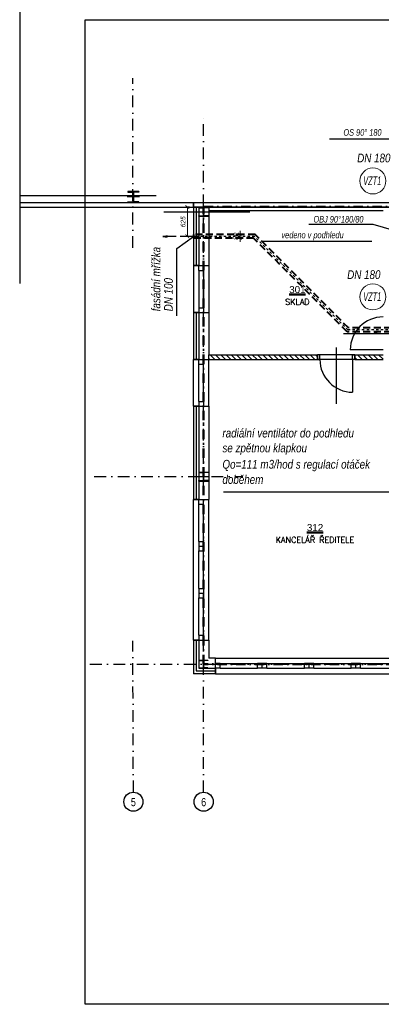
# Model space of a CAD drawing. Header units: millimetres. Extents: x 6435372 to 7248404, y 1559872 to 1886246.
# Tile 182 of 208: x 7101000 to 7108719, y 1657160 to 1678164. Entities that reach past the tile are written whole.
import ezdxf
from ezdxf.enums import TextEntityAlignment as Align

# ---------------------------------------------------------------- set-up
doc = ezdxf.new("R2010")
doc.units = ezdxf.units.MM
for name, pattern in [('DASHDOT', [1, 0.5, -0.25, 0, -0.25]), ('DASHDOTX2', [2, 1, -0.5, 0, -0.5]), ('DASHED', [0.75, 0.5, -0.25]), ('ČERCHOVANÁ', [1, 0.5, -0.25, 0, -0.25])]:
    doc.linetypes.add(name, pattern=pattern)
for name, color, linetype, lineweight in [('CKPOPISM', 8, 'Continuous', 50), ('CKPOPISM_POPIS', 8, 'Continuous', 25), ('požární úseky', 21, 'ČERCHOVANÁ', 50), ('UT_potrubí', 10, 'Continuous', 30), ('VZT', 130, 'Continuous', 40)]:
    doc.layers.add(name, color=color, linetype=linetype, lineweight=lineweight)
doc.layers.add('matrice DPS', color=122, linetype='Continuous')
doc.layers.add('VZT_POPIS', color=7, linetype='Continuous')
doc.styles.add('ARIAL', font='arial.ttf')
doc.styles.add('INDRA', font='ariali.ttf')
doc.styles.get("Standard").update_dxf_attribs({"font": 'romans.shx'})
doc.linetypes.add('IZOLACE_POLYSTYREN_EXPANDOVANY', pattern='A,1,[224,CADKON.SHX,S=0.01,R=0,X=-0.5,Y=-1.74],-2', length=3)
doc.linetypes.add('PRERUSENI', pattern='A,60,[100,CADKON.SHX,S=2.5,R=0,X=0,Y=0],-10', length=70)
doc.dimstyles.new('INDRA', dxfattribs={"dimscale": 40, "dimtxt": 2.5, "dimasz": 2, "dimexe": 1, "dimexo": 2, "dimgap": 1, "dimtad": 1, "dimdec": 0, "dimrnd": 5, "dimzin": 4, "dimdsep": 46, "dimtxsty": 'INDRA', "dimblk": 'ARCHTICK', "dimcen": 0, "dimclrd": 256, "dimclre": 256, "dimclrt": 256, "dimadec": 0, "dimazin": 0, "dimtfac": 1, "dimtdec": 0, "dimtix": 1, "dimtmove": 0, "dimatfit": 3, "dimfxl": 5, "dimfxlon": 1, "dimtzin": 0, "dimlwd": 0, "dimlwe": 25, "dimarcsym": 0})

# ---------------------------------------------------------------- blocks, each defined once
blk = doc.blocks.new('CK_S_EXT_HEAHEA180')
for p, q in [((-90, 85.5), (90, 85.5)), ((-90, 85.5), (-90, 76)), ((-90, 76), (-18, 76)), ((-3, -61), (-3, 61)), ((3, -61), (3, 61)), ((90, 76), (18, 76)), ((90, 85.5), (90, 76)), ((-90, -85.5), (-90, -76)), ((-90, -76), (-18, -76)), ((-90, -85.5), (90, -85.5)), ((90, -76), (18, -76)), ((90, -85.5), (90, -76))]:
    blk.add_line(p, q)
for centre, start, end in [((-18, 61), 0, 90), ((18, 61), 90, 180), ((-18, -61), 270, 0), ((18, -61), 180, 270)]:
    blk.add_arc(centre, 15, start, end)
blk = doc.blocks.new('CK_S_EXT_HEAHEA200')
for p, q in [((-100, 95), (100, 95)), ((-100, 95), (-100, 85)), ((-100, 85), (-21.25, 85)), ((-3.25, -67), (-3.25, 67)), ((3.25, -67), (3.25, 67)), ((100, 85), (21.25, 85)), ((100, 95), (100, 85)), ((-100, -95), (-100, -85)), ((-100, -85), (-21.25, -85)), ((-100, -95), (100, -95)), ((100, -85), (21.25, -85)), ((100, -95), (100, -85))]:
    blk.add_line(p, q)
for centre, start, end in [((-21.25, 67), 0, 90), ((21.25, 67), 90, 180), ((-21.25, -67), 270, 0), ((21.25, -67), 180, 270)]:
    blk.add_arc(centre, 18, start, end)
blk = doc.blocks.new('CK_S_EXT_HEAHEA240')
for p, q in [((-120, 115), (120, 115)), ((-120, 115), (-120, 103)), ((-120, 103), (-24.75, 103)), ((-3.75, -82), (-3.75, 82)), ((3.75, -82), (3.75, 82)), ((120, 103), (24.75, 103)), ((120, 115), (120, 103)), ((-120, -115), (-120, -103)), ((-120, -103), (-24.75, -103)), ((-120, -115), (120, -115)), ((120, -103), (24.75, -103)), ((120, -115), (120, -103))]:
    blk.add_line(p, q)
for centre, start, end in [((-24.75, 82), 0, 90), ((24.75, 82), 90, 180), ((-24.75, -82), 270, 0), ((24.75, -82), 180, 270)]:
    blk.add_arc(centre, 21, start, end)
blk = doc.blocks.new('CKBL2112015103609', base_point=(89030, -30414))
blk = doc.blocks.new('CKBL2010716102502', base_point=(89760, -36191))
blk = doc.blocks.new('_ArchTick')
at = {"color": 0, "linetype": 'ByBlock', "const_width": 0.15}
blk.add_lwpolyline([(-0.5, -0.5), (0.5, 0.5)], dxfattribs=at)
blk = doc.blocks.new('*D1088')
at = {"layer": 'DEFPOINTS', "color": 0, "ltscale": 400, "transparency": 16777216}
for p in [(7104579, 1674167), (7104707, 1674167), (7104707, 1673542)]:
    blk.add_point(p, dxfattribs=at)
at = {"layer": 'VZT_POPIS', "lineweight": 25, "ltscale": 400, "transparency": 16777216}
for p, q in [((7104627, 1674167), (7104539, 1674167)), ((7104627, 1673542), (7104539, 1673542))]:
    blk.add_line(p, q, dxfattribs=at)
at = {"layer": 'VZT_POPIS', "lineweight": 0, "ltscale": 400, "transparency": 16777216}
blk.add_line((7104579, 1673542), (7104579, 1674167), dxfattribs=at)
at = {"layer": 'VZT_POPIS', "lineweight": 0, "ltscale": 400, "transparency": 16777216, "xscale": 80, "yscale": 80, "zscale": 80}
for p, rotation in [((7104579, 1674167), 90), ((7104579, 1673542), 270)]:
    blk.add_blockref('_ArchTick', p, dxfattribs=dict(at, rotation=rotation))
at = {"layer": 'VZT_POPIS', "ltscale": 400, "transparency": 16777216, "insert": (7104488, 1673854), "char_height": 100, "attachment_point": 5, "rotation": 90, "style": 'INDRA'}
blk.add_mtext('625', dxfattribs=at)
blk = doc.blocks.new('*D1092')
at = {"layer": 'DEFPOINTS', "color": 0, "ltscale": 400, "transparency": 16777216}
for p in [(7105536, 1673582), (7105703, 1673582), (7105536, 1673502)]:
    blk.add_point(p, dxfattribs=at)
at = {"layer": 'VZT_POPIS', "lineweight": 25, "ltscale": 400, "transparency": 16777216}
for p, q in [((7105616, 1673582), (7105743, 1673582)), ((7105616, 1673502), (7105743, 1673502))]:
    blk.add_line(p, q, dxfattribs=at)
at = {"layer": 'VZT_POPIS', "lineweight": 0, "ltscale": 400, "transparency": 16777216}
for p, q in [((7105703, 1673582), (7105703, 1673662)), ((7105703, 1673502), (7105703, 1673582)), ((7105703, 1673502), (7105703, 1673422))]:
    blk.add_line(p, q, dxfattribs=at)
at = {"layer": 'VZT_POPIS', "lineweight": 0, "ltscale": 400, "transparency": 16777216, "xscale": 80, "yscale": 80, "zscale": 80}
for p, rotation in [((7105703, 1673582), 270), ((7105703, 1673502), 90)]:
    blk.add_blockref('_ArchTick', p, dxfattribs=dict(at, rotation=rotation))
at = {"layer": 'VZT_POPIS', "ltscale": 400, "transparency": 16777216, "insert": (7105612, 1673542), "char_height": 100, "attachment_point": 5, "rotation": 90, "style": 'INDRA'}
blk.add_mtext('80', dxfattribs=at)

msp = doc.modelspace()

# ---------------------------------------------------------------- hatches: boundary and pattern name
at = {"layer": 'matrice DPS', "ltscale": 500}
h = msp.add_hatch(dxfattribs=at)
h.set_pattern_fill('ANSI31', color=256, scale=25, angle=90, style=0)
h.set_pattern_definition([(135, (7017982.45, 1702199.846), (-56.1266, -56.1266), [])])
h.paths.add_polyline_path([(7107356.8, 1670916.9), (7107356.8, 1671016.9), (7105036.8, 1671016.9), (7105036.8, 1670916.9)])
h.paths.add_polyline_path([(7108156.8, 1670916.9), (7108156.8, 1671016.9), (7108756.8, 1671016.9), (7108756.8, 1670916.9)])

# ---------------------------------------------------------------- linework, layer by layer
at = {"layer": 'matrice DPS', "linetype": 'PRERUSENI', "ltscale": 500}
msp.add_line((7101000.4, 1698455), (7101000.4, 1672535.9), dxfattribs=at)
at = {"layer": 'matrice DPS', "linetype": 'DASHDOT', "ltscale": 500}
for p, q in [((7103414.8, 1673297.3), (7103414.8, 1676916.9)), ((7104926.8, 1661684.6), (7104926.8, 1676124.2)), ((7104926.8, 1661684.6), (7104926.8, 1676124.2)), ((7102593.1, 1668416.9), (7105760.2, 1668416.9)), ((7103427, 1661685.7), (7103414.8, 1664916.9)), ((7102501.1, 1664416.9), (7125531.2, 1664416.9))]:
    msp.add_line(p, q, dxfattribs=at)
at = {"layer": 'matrice DPS', "ltscale": 500}
for p, q in [((7101000.4, 1674416.9), (7103914.8, 1674416.9)), ((7103556.8, 1674381.9), (7103296.8, 1674381.9)), ((7103426.8, 1674506.9), (7103426.8, 1674256.9)), ((7101000.4, 1674266.9), (7116141.8, 1674266.9)), ((7104706.8, 1674166.9), (7104706.8, 1674266.9)), ((7104706.8, 1674266.9), (7118946.8, 1674266.9)), ((7104706.8, 1674266.9), (7104706.8, 1674166.9)), ((7104926.8, 1673961.9), (7104926.8, 1674171.9)), ((7101000.4, 1674166.9), (7105036.8, 1674166.9)), ((7104074.8, 1674066.9), (7105912.9, 1674066.9)), ((7104706.8, 1674166.9), (7105036.8, 1674166.9)), ((7105036.8, 1674166.9), (7104706.8, 1674166.9)), ((7104826.8, 1674166.9), (7104706.8, 1674166.9)), ((7104706.8, 1674166.9), (7104706.8, 1672916.9)), ((7104706.8, 1674166.9), (7118946.8, 1674166.9)), ((7104816.8, 1674066.9), (7105036.8, 1674066.9)), ((7104826.8, 1674166.9), (7104826.8, 1672916.9)), ((7105036.8, 1674166.9), (7115546.8, 1674166.9)), ((7105036.8, 1674166.9), (7105036.8, 1674091.9)), ((7115546.8, 1674166.9), (7105036.8, 1674166.9)), ((7105036.8, 1674091.9), (7108756.8, 1674091.9)), ((7105036.8, 1674091.9), (7105036.8, 1672916.9)), ((7104706.8, 1672916.9), (7105036.8, 1672916.9)), ((7104706.8, 1672916.9), (7104706.8, 1671916.9)), ((7104826.8, 1672916.9), (7104706.8, 1672916.9)), ((7104826.8, 1672816.9), (7104826.8, 1672916.9)), ((7104826.8, 1672916.9), (7104926.8, 1672916.9)), ((7104926.8, 1672816.9), (7104926.8, 1672916.9)), ((7105036.8, 1672916.9), (7105036.8, 1671916.9)), ((7104826.8, 1672816.9), (7104826.8, 1672016.9)), ((7104826.8, 1672816.9), (7104926.8, 1672816.9)), ((7104926.8, 1672816.9), (7104926.8, 1672016.9)), ((7104706.8, 1671916.9), (7105036.8, 1671916.9)), ((7104826.8, 1671916.9), (7104706.8, 1671916.9)), ((7104706.8, 1671916.9), (7104706.8, 1670916.9)), ((7104826.8, 1672016.9), (7104926.8, 1672016.9)), ((7104826.8, 1672016.9), (7104826.8, 1671916.9)), ((7104826.8, 1671916.9), (7104926.8, 1671916.9)), ((7104826.8, 1671916.9), (7104826.8, 1670916.9)), ((7104926.8, 1672016.9), (7104926.8, 1671916.9)), ((7105036.8, 1671916.9), (7105036.8, 1671016.9)), ((7107911.8, 1671471.9), (7109156.8, 1671471.9)), ((7107756.8, 1671171.9), (7107756.8, 1669971.9)), ((7108756.8, 1671121.9), (7108056.8, 1671121.9)), ((7104706.8, 1669916.9), (7104706.8, 1670916.9)), ((7104706.8, 1670916.9), (7105036.8, 1670916.9)), ((7104826.8, 1670916.9), (7104706.8, 1670916.9)), ((7104826.8, 1670816.9), (7104826.8, 1670916.9)), ((7104826.8, 1670916.9), (7104926.8, 1670916.9)), ((7104826.8, 1670016.9), (7104826.8, 1670816.9)), ((7104826.8, 1670816.9), (7104926.8, 1670816.9)), ((7104926.8, 1670816.9), (7104926.8, 1670916.9)), ((7104926.8, 1670016.9), (7104926.8, 1670816.9)), ((7105036.8, 1671016.9), (7107356.8, 1671016.9)), ((7105036.8, 1670916.9), (7105036.8, 1671016.9)), ((7105036.8, 1669916.9), (7105036.8, 1670916.9)), ((7105036.8, 1670916.9), (7107356.8, 1670916.9)), ((7108156.8, 1671016.9), (7107356.8, 1671016.9)), ((7107356.8, 1670916.9), (7107356.8, 1671016.9)), ((7107406.8, 1671016.9), (7107356.8, 1671016.9)), ((7107356.8, 1671016.9), (7107356.8, 1670916.9)), ((7108156.8, 1670916.9), (7107356.8, 1670916.9)), ((7108156.8, 1670916.9), (7107356.8, 1670916.9)), ((7107356.8, 1670916.9), (7107406.8, 1670916.9)), ((7108106.8, 1671016.9), (7107406.8, 1671016.9)), ((7107406.8, 1670916.9), (7107406.8, 1671016.9)), ((7108106.8, 1670916.9), (7107406.8, 1670916.9)), ((7108106.8, 1670916.9), (7108106.8, 1671016.9)), ((7108106.8, 1671016.9), (7108156.8, 1671016.9)), ((7108156.8, 1670916.9), (7108106.8, 1670916.9)), ((7108106.8, 1670916.9), (7108106.8, 1670216.9)), ((7108156.8, 1670916.9), (7108156.8, 1671016.9)), ((7108156.8, 1671016.9), (7108156.8, 1670916.9)), ((7108156.8, 1671016.9), (7108756.8, 1671016.9)), ((7108156.8, 1670916.9), (7108756.8, 1670916.9)), ((7104826.8, 1670016.9), (7104926.8, 1670016.9)), ((7104826.8, 1670016.9), (7104826.8, 1669916.9)), ((7104926.8, 1670016.9), (7104926.8, 1669916.9)), ((7104706.8, 1669916.9), (7105036.8, 1669916.9)), ((7104826.8, 1669916.9), (7104706.8, 1669916.9)), ((7104706.8, 1669916.9), (7104706.8, 1667931.4)), ((7104826.8, 1669916.9), (7104926.8, 1669916.9)), ((7104826.8, 1669916.9), (7104826.8, 1667931.4)), ((7105036.8, 1669916.9), (7105036.8, 1667931.4)), ((7104926.8, 1668311.9), (7104926.8, 1668521.9)), ((7104816.8, 1668416.9), (7105036.8, 1668416.9)), ((7104706.8, 1664931.4), (7104706.8, 1667931.4)), ((7104706.8, 1667931.4), (7105036.8, 1667931.4)), ((7104826.8, 1667931.4), (7104706.8, 1667931.4)), ((7104826.8, 1667831.4), (7104826.8, 1667931.4)), ((7104826.8, 1667931.4), (7104926.8, 1667931.4)), ((7104926.8, 1667831.4), (7104926.8, 1667931.4)), ((7105036.8, 1664931.4), (7105036.8, 1667931.4)), ((7104826.8, 1667031.4), (7104826.8, 1667831.4)), ((7104826.8, 1667831.4), (7104926.8, 1667831.4)), ((7104926.8, 1667031.4), (7104926.8, 1667831.4)), ((7104826.8, 1667031.4), (7104926.8, 1667031.4)), ((7104826.8, 1667031.4), (7104826.8, 1666931.4)), ((7104926.8, 1667031.4), (7104926.8, 1666931.4)), ((7104826.8, 1666931.4), (7104926.8, 1666931.4)), ((7104826.8, 1666931.4), (7104826.8, 1666831.4)), ((7104826.8, 1666031.4), (7104826.8, 1666831.4)), ((7104826.8, 1666831.4), (7104926.8, 1666831.4)), ((7104926.8, 1666931.4), (7104926.8, 1666831.4)), ((7104926.8, 1666031.4), (7104926.8, 1666831.4)), ((7104826.8, 1666031.4), (7104926.8, 1666031.4)), ((7104826.8, 1666031.4), (7104826.8, 1665931.4)), ((7104926.8, 1666031.4), (7104926.8, 1665931.4)), ((7104826.8, 1665931.4), (7104926.8, 1665931.4)), ((7104826.8, 1665931.4), (7104826.8, 1665831.4)), ((7104826.8, 1665031.4), (7104826.8, 1665831.4)), ((7104826.8, 1665831.4), (7104926.8, 1665831.4)), ((7104926.8, 1665931.4), (7104926.8, 1665831.4)), ((7104926.8, 1665031.4), (7104926.8, 1665831.4)), ((7104706.8, 1664931.4), (7105036.8, 1664931.4)), ((7104826.8, 1664931.4), (7104706.8, 1664931.4)), ((7104706.8, 1664931.4), (7104706.8, 1664211.4)), ((7104826.8, 1665031.4), (7104926.8, 1665031.4)), ((7104826.8, 1665031.4), (7104826.8, 1664931.4)), ((7104826.8, 1664931.4), (7104926.8, 1664931.4)), ((7104826.8, 1664931.4), (7104826.8, 1664331.4)), ((7104926.8, 1665031.4), (7104926.8, 1664931.4)), ((7105036.8, 1664931.4), (7105036.8, 1664541.4)), ((7104926.8, 1664321.4), (7104926.8, 1664512.4)), ((7105176.8, 1664541.4), (7105036.8, 1664541.4)), ((7105176.8, 1664541.4), (7109176.8, 1664541.4)), ((7105176.8, 1664211.4), (7105176.8, 1664541.4)), ((7104826.8, 1664331.4), (7105176.8, 1664331.4)), ((7105276.8, 1664431.4), (7105176.8, 1664431.4)), ((7105176.8, 1664331.4), (7105176.8, 1664431.4)), ((7105276.8, 1664331.4), (7105176.8, 1664331.4)), ((7105176.8, 1664331.4), (7105176.8, 1664211.4)), ((7105276.8, 1664431.4), (7106076.8, 1664431.4)), ((7105276.8, 1664331.4), (7105276.8, 1664431.4)), ((7105276.8, 1664331.4), (7106076.8, 1664331.4)), ((7106176.8, 1664431.4), (7106076.8, 1664431.4)), ((7106076.8, 1664331.4), (7106076.8, 1664431.4)), ((7106176.8, 1664331.4), (7106076.8, 1664331.4)), ((7106176.8, 1664331.4), (7106176.8, 1664431.4)), ((7106276.8, 1664431.4), (7106176.8, 1664431.4)), ((7106276.8, 1664331.4), (7106176.8, 1664331.4)), ((7106276.8, 1664431.4), (7107076.8, 1664431.4)), ((7106276.8, 1664331.4), (7106276.8, 1664431.4)), ((7106276.8, 1664331.4), (7107076.8, 1664331.4)), ((7107176.8, 1664431.4), (7107076.8, 1664431.4)), ((7107076.8, 1664331.4), (7107076.8, 1664431.4)), ((7107176.8, 1664331.4), (7107076.8, 1664331.4)), ((7107176.8, 1664331.4), (7107176.8, 1664431.4)), ((7107276.8, 1664431.4), (7107176.8, 1664431.4)), ((7107276.8, 1664331.4), (7107176.8, 1664331.4)), ((7107276.8, 1664431.4), (7108076.8, 1664431.4)), ((7107276.8, 1664331.4), (7107276.8, 1664431.4)), ((7107276.8, 1664331.4), (7108076.8, 1664331.4)), ((7108176.8, 1664431.4), (7108076.8, 1664431.4)), ((7108076.8, 1664331.4), (7108076.8, 1664431.4)), ((7108176.8, 1664331.4), (7108076.8, 1664331.4)), ((7108176.8, 1664331.4), (7108176.8, 1664431.4)), ((7108276.8, 1664431.4), (7108176.8, 1664431.4)), ((7108276.8, 1664331.4), (7108176.8, 1664331.4)), ((7108276.8, 1664431.4), (7109076.8, 1664431.4)), ((7108276.8, 1664331.4), (7108276.8, 1664431.4)), ((7108276.8, 1664331.4), (7109076.8, 1664331.4)), ((7105176.8, 1664211.4), (7104706.8, 1664211.4)), ((7105176.8, 1664211.4), (7109176.8, 1664211.4))]:
    msp.add_line(p, q, dxfattribs=at)
at = {"layer": 'matrice DPS', "linetype": 'IZOLACE_POLYSTYREN_EXPANDOVANY', "ltscale": 500}
for points in [[(7104766.8, 1674166.9), (7104766.8, 1672916.9)], [(7104766.8, 1671916.9), (7104766.8, 1670916.9)], [(7104766.8, 1669916.9), (7104766.8, 1667931.4)], [(7104766.8, 1664931.4), (7104766.8, 1664271.4), (7105176.8, 1664271.4)]]:
    msp.add_lwpolyline(points, dxfattribs=at)
at = {"layer": 'matrice DPS', "ltscale": 500}
for centre in [(7103426.8, 1661481.8), (7104926.8, 1661481.8)]:
    msp.add_circle(centre, 203.9, dxfattribs=at)
for centre, start, end in [((7108756.8, 1671121.9), 90, 180), ((7108106.8, 1670916.9), 180, 270)]:
    msp.add_arc(centre, 700, start, end, dxfattribs=at)
at = {"layer": 'požární úseky', "ltscale": 400}
for p, q in [((7104926.8, 1674171.9), (7121426.8, 1674166.9)), ((7104926.8, 1664416.9), (7104926.8, 1674171.9)), ((7121423.8, 1664416.9), (7104926.8, 1664416.9))]:
    msp.add_line(p, q, dxfattribs=at)
at = {"layer": 'UT_potrubí', "ltscale": 400}
msp.add_lwpolyline([(7102394.8, 1678160.3), (7132094.8, 1678160.3), (7132094.8, 1657160.3), (7102394.8, 1657160.3)], close=True, dxfattribs=at)
at = {"layer": 'VZT', "linetype": 'DASHED', "ltscale": 300}
for p, q in [((7106026.2, 1673581.9), (7104706.8, 1673581.9)), ((7108021, 1671587.1), (7106026.2, 1673581.9)), ((7105993.1, 1673501.9), (7104706.8, 1673501.9)), ((7107987.8, 1671507.1), (7105993.1, 1673501.9)), ((7109156.8, 1671507.1), (7107987.8, 1671507.1)), ((7109156.8, 1671587.1), (7108021, 1671587.1))]:
    msp.add_line(p, q, dxfattribs=at)
at = {"layer": 'VZT', "ltscale": 400}
msp.add_line((7104706.8, 1673581.9), (7104706.8, 1673501.9), dxfattribs=at)
at = {"layer": 'VZT', "lineweight": 18, "ltscale": 400}
for centre in [(7108538.5, 1674723.7), (7108538.5, 1672251)]:
    msp.add_circle(centre, 277.9, dxfattribs=at)
at = {"layer": 'VZT_POPIS', "ltscale": 400}
for p, q in [((7109092.3, 1675618.2), (7107615.8, 1675618.2)), ((7107174, 1673804.5), (7108539.9, 1673804.5)), ((7108539.9, 1673804.5), (7109532.4, 1673509.3)), ((7104054, 1673541.9), (7104145.1, 1673562.5)), ((7104342.2, 1673541.9), (7104054, 1673541.9)), ((7104054, 1673541.9), (7104145.1, 1673521.2)), ((7104352.3, 1673279.9), (7104706.8, 1673541.9)), ((7104826.8, 1673541.9), (7104428.8, 1673541.9)), ((7108517.1, 1673430.1), (7106178, 1673430.1)), ((7104352.3, 1671845.8), (7104352.3, 1673279.9)), ((7108561.7, 1671471.9), (7108643, 1671506.8)), ((7108561.7, 1671471.9), (7109075.8, 1671471.9))]:
    msp.add_line(p, q, dxfattribs=at)
at = {"layer": 'VZT_POPIS', "linetype": 'DASHDOTX2', "ltscale": 50}
for p, q in [((7106009.7, 1673541.9), (7104706.8, 1673541.9)), ((7108004.4, 1671547.1), (7106009.7, 1673541.9)), ((7109156.8, 1671547.1), (7108004.4, 1671547.1))]:
    msp.add_line(p, q, dxfattribs=at)
at = {"layer": 'VZT_POPIS'}
msp.add_line((7105348.3, 1668095.1), (7109105.6, 1668095.1), dxfattribs=at)

# ---------------------------------------------------------------- block references
at = {"layer": 'matrice DPS', "ltscale": 500, "rotation": 180}
msp.add_blockref('CK_S_EXT_HEAHEA240', (7103426.8, 1674381.9), dxfattribs=at)
at = {"layer": 'matrice DPS', "ltscale": 500}
for name, p in [('CK_S_EXT_HEAHEA200', (7104926.8, 1674066.9)), ('CK_S_EXT_HEAHEA200', (7104926.8, 1668416.9)), ('CK_S_EXT_HEAHEA180', (7104926.8, 1664416.9))]:
    msp.add_blockref(name, p, dxfattribs=at)
ref = msp.add_blockref('CKBL2112015103609', (7106927.5, 1672081.8), dxfattribs=dict(at, xscale=0.5, yscale=0.5, zscale=0.5))
ref.add_attrib('JMENO', 'SKLAD', dxfattribs={"layer": 'CKPOPISM_POPIS', "height": 125}).set_placement((7106927.5, 1672081.8), align=Align.CENTER)
ref.add_attrib('CISLO', '%%U301', dxfattribs={"layer": 'CKPOPISM', "height": 150, "style": 'ARIAL'}).set_placement((7106927.5, 1672331.8), align=Align.CENTER)
ref = msp.add_blockref('CKBL2010716102502', (7107304.5, 1667005), dxfattribs=dict(at, xscale=0.5, yscale=0.5, zscale=0.5))
ref.add_attrib('JMENO', 'KANCELÁŘ ŘEDITELE', dxfattribs={"layer": 'CKPOPISM_POPIS', "height": 125}).set_placement((7107304.5, 1667005), align=Align.CENTER)
ref.add_attrib('CISLO', '%%U312', dxfattribs={"layer": 'CKPOPISM', "height": 150, "style": 'ARIAL'}).set_placement((7107304.5, 1667255), align=Align.CENTER)

# ---------------------------------------------------------------- texts
at = {"layer": 'matrice DPS', "ltscale": 500, "style": 'ARIAL', "width": 0.8}
for s, p in [('5', (7103426.8, 1661473.3)), ('6', (7104926.8, 1661473.3))]:
    msp.add_text(s, height=175, dxfattribs=at).set_placement(p, align=Align.MIDDLE)
at = {"layer": 'VZT', "lineweight": 18, "ltscale": 400, "style": 'INDRA', "width": 0.6}
for p in [(7108332.6, 1674633.9), (7108332.6, 1672161.2)]:
    msp.add_text('VZT1', height=187.5, dxfattribs=at).set_placement(p)
at = {"layer": 'VZT_POPIS', "linetype": 'Continuous', "style": 'INDRA', "width": 0.8}
for s, height, p in [('OS 90° 180', 140.62, (7107909.4, 1675688.4)), ('DN 180', 187.5, (7108203.3, 1675119.5)), ('OBJ 90°180/80', 140.625, (7107269.9, 1673836.3)), ('vedeno v podhledu', 140.625, (7106587.6, 1673500.3)), ('DN 180', 187.5, (7107990, 1672631.5)), ('radiální ventilátor do podhledu', 187.5, (7105327.5, 1669251.8)), ('se zpětnou klapkou', 187.5, (7105327.5, 1668934.5)), ('Qo=111 m3/hod s regulací otáček', 187.5, (7105327.5, 1668586.3)), ('doběhem', 187.5, (7105327.5, 1668261.6))]:
    msp.add_text(s, height=height, dxfattribs=at).set_placement(p)
for s, p in [('fasádní mřížka ', (7104003.2, 1671942.7)), ('DN 100', (7104268.2, 1671942.7))]:
    msp.add_text(s, height=187.5, rotation=90, dxfattribs=at).set_placement(p)

# ---------------------------------------------------------------- dimensions: what is measured, and where the dimension line sits
at = {"layer": 'VZT_POPIS', "ltscale": 400}
for base, p1, p2, picture, middle in [((7104578.7, 1674166.9), (7104706.8, 1673541.9), (7104706.8, 1674166.9), '*D1088', (7104487.7, 1673854.4)), ((7105703.5, 1673581.9), (7105535.7, 1673501.9), (7105535.7, 1673581.9), '*D1092', (7105612.4, 1673541.9))]:
    dim = msp.add_linear_dim(base=base, p1=p1, p2=p2, angle=90, dimstyle='INDRA', dxfattribs=at)
    dim.commit()
    dim.dimension.update_dxf_attribs({"geometry": picture, "text_midpoint": middle})

doc.saveas('drawing.dxf')
